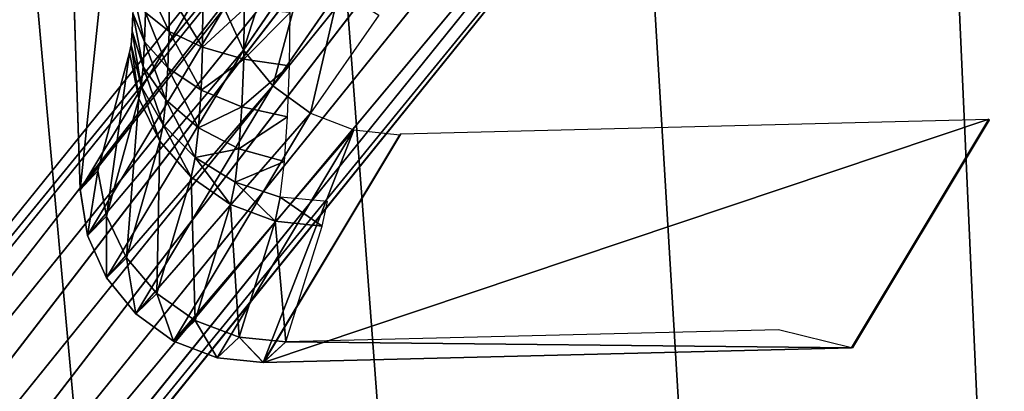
# Model space of a CAD drawing. Extents: x 61 to 680, y 107 to 1063.
# Tile 85 of 186: x 274.15 to 290.79, y 568.32 to 574.6. Entities that reach past the tile are written whole.
import ezdxf

# ---------------------------------------------------------------- set-up
doc = ezdxf.new("R2010")
doc.units = 0
doc.layers.get('0').update_dxf_attribs({"color": 13, "linetype": 'CONTINUOUS'})

# ---------------------------------------------------------------- blocks, each defined once
blk = doc.blocks.new('GROUP_1')
mesh = blk.add_polyface()
corners = [(1.001, 102.63), (1.446, 90.161), (1, 96.387), (1.45, 108.857), (2.338, 83.982), (2.344, 115.038), (3.67, 77.883), (7.455, 138.96), (5.436, 71.895), (7.627, 66.049), (14.036, 162.523), (10.231, 60.378), (13.442, 54.587), (20.372, 44.689), (15.351, 166.309), (22.061, 185.635), (32.574, 32.487), (31.499, 208.206), (42.314, 230.151), (46.71, 22.589), (54.465, 251.385), (59.3, 16.718), (67.906, 271.827), (87.382, 10.088), (82.584, 291.399), (98.444, 310.027), (89.323, 9.63), (133.698, 3.303), (99.039, 310.644), (115.426, 327.639), (119.918, 331.755), (123.776, 334.963), (128.228, 338.286), (132.849, 341.37), (137.625, 344.207), (178.462, 1.001), (142.545, 346.789), (147.593, 349.108), (152.756, 351.159), (158.02, 352.935), (163.37, 354.432), (168.791, 355.646), (174.27, 356.573), (177.105, 356.908), (179.955, 357.11), (223.252, 2.742), (182.81, 357.177), (185.666, 357.11), (188.515, 356.908), (191.351, 356.573), (196.83, 355.646), (202.251, 354.432), (207.601, 352.935), (212.865, 351.159), (218.028, 349.108), (223.076, 346.789), (227.996, 344.207), (267.702, 8.513), (232.772, 341.37), (237.393, 338.286), (241.845, 334.963), (245.703, 331.755), (250.195, 327.639), (266.581, 310.644), (267.176, 310.027), (283.037, 291.399), (272.553, 9.594), (278.523, 10.743), (284.46, 11.957), (297.715, 271.827), (290.381, 13.241), (296.287, 14.594), (302.131, 16.005), (311.155, 251.385), (313.477, 20.055), (323.307, 230.151), (318.911, 22.589), (333.046, 32.487), (334.122, 208.206), (345.261, 44.701), (343.56, 185.635), (350.27, 166.309), (348.996, 49.66), (352.188, 54.599), (351.585, 162.523), (358.166, 138.96), (352.385, 54.903), (355.389, 60.376), (357.994, 66.049), (360.184, 71.895), (363.277, 115.038), (361.951, 77.883), (363.283, 83.982), (364.171, 108.857), (364.174, 90.161), (364.62, 102.63), (364.621, 96.387)]
mesh.append_faces([[corners[k] for k in face] for face in [(0, 1, 2), (94, 95, 96)]], dxfattribs={"vtx0": -1})
mesh.append_faces([[corners[k] for k in face] for face in [(1, 3, 4), (4, 5, 6), (6, 7, 8), (8, 7, 9), (9, 10, 11), (11, 10, 12), (12, 10, 13), (13, 15, 16), (16, 18, 19), (19, 20, 21), (21, 22, 23), (23, 25, 26), (26, 25, 27), (27, 34, 35), (35, 44, 45), (45, 56, 57), (57, 65, 66), (66, 65, 67), (67, 65, 68), (68, 69, 70), (70, 69, 71), (71, 69, 72), (72, 73, 74), (74, 75, 76), (76, 75, 77), (77, 78, 79), (79, 81, 82), (82, 81, 83), (83, 85, 86), (86, 85, 87), (87, 85, 88), (88, 85, 89), (89, 90, 91), (91, 90, 92), (92, 93, 94)]], dxfattribs={"vtx0": -1, "vtx1": -1})
mesh.append_faces([[corners[k] for k in face] for face in [(1, 0, 3), (4, 3, 5), (6, 5, 7), (9, 7, 10), (13, 10, 14), (13, 14, 15), (16, 15, 17), (16, 17, 18), (19, 18, 20), (21, 20, 22), (23, 22, 24), (23, 24, 25), (27, 25, 28), (27, 28, 29), (27, 29, 30), (27, 30, 31), (27, 31, 32), (27, 32, 33), (27, 33, 34), (35, 34, 36), (35, 36, 37), (35, 37, 38), (35, 38, 39), (35, 39, 40), (35, 40, 41), (35, 41, 42), (35, 42, 43), (35, 43, 44), (45, 44, 46), (45, 46, 47), (45, 47, 48), (45, 48, 49), (45, 49, 50), (45, 50, 51), (45, 51, 52), (45, 52, 53), (45, 53, 54), (45, 54, 55), (45, 55, 56), (57, 56, 58), (57, 58, 59), (57, 59, 60), (57, 60, 61), (57, 61, 62), (57, 62, 63), (57, 63, 64), (57, 64, 65), (68, 65, 69), (72, 69, 73), (74, 73, 75), (77, 75, 78), (79, 78, 80), (79, 80, 81), (83, 81, 84), (83, 84, 85), (89, 85, 90), (92, 90, 93), (94, 93, 95)]], dxfattribs={"vtx0": -1, "vtx2": -1})
mesh = blk.add_polyface()
corners = [(1.446, 90.161, 20), (1.001, 102.63, 20), (1, 96.387, 20), (1.45, 108.857, 20), (2.338, 83.982, 20), (2.344, 115.038, 20), (3.67, 77.883, 20), (7.455, 138.96, 20), (5.436, 71.895, 20), (7.627, 66.049, 20), (14.036, 162.523, 20), (10.231, 60.378, 20), (13.442, 54.587, 20), (20.372, 44.689, 20), (15.351, 166.309, 20), (22.061, 185.635, 20), (32.574, 32.487, 20), (31.499, 208.206, 20), (42.314, 230.151, 20), (46.71, 22.589, 20), (54.465, 251.385, 20), (59.3, 16.718, 20), (67.906, 271.827, 20), (87.382, 10.088, 20), (82.584, 291.399, 20), (98.444, 310.027, 20), (89.323, 9.63, 20), (133.698, 3.303, 20), (99.039, 310.644, 20), (115.426, 327.639, 20), (119.918, 331.755, 20), (123.776, 334.963, 20), (128.228, 338.286, 20), (132.849, 341.37, 20), (137.625, 344.207, 20), (178.462, 1.001, 20), (142.545, 346.789, 20), (147.593, 349.108, 20), (152.756, 351.159, 20), (158.02, 352.935, 20), (163.37, 354.432, 20), (168.791, 355.646, 20), (174.27, 356.573, 20), (177.105, 356.908, 20), (179.955, 357.11, 20), (223.252, 2.742, 20), (182.81, 357.177, 20), (185.666, 357.11, 20), (188.515, 356.908, 20), (191.351, 356.573, 20), (196.83, 355.646, 20), (202.251, 354.432, 20), (207.601, 352.935, 20), (212.865, 351.159, 20), (218.028, 349.108, 20), (223.076, 346.789, 20), (227.996, 344.207, 20), (267.702, 8.513, 20), (232.772, 341.37, 20), (237.393, 338.286, 20), (241.845, 334.963, 20), (245.703, 331.755, 20), (250.195, 327.639, 20), (266.581, 310.644, 20), (267.176, 310.027, 20), (283.037, 291.399, 20), (272.553, 9.594, 20), (278.523, 10.743, 20), (284.46, 11.957, 20), (297.715, 271.827, 20), (290.381, 13.241, 20), (296.287, 14.594, 20), (302.131, 16.005, 20), (311.155, 251.385, 20), (313.477, 20.055, 20), (323.307, 230.151, 20), (318.911, 22.589, 20), (333.046, 32.487, 20), (334.122, 208.206, 20), (345.261, 44.701, 20), (343.56, 185.635, 20), (350.27, 166.309, 20), (348.996, 49.66, 20), (352.188, 54.599, 20), (351.585, 162.523, 20), (358.166, 138.96, 20), (352.385, 54.903, 20), (355.389, 60.376, 20), (357.994, 66.049, 20), (360.184, 71.895, 20), (363.277, 115.038, 20), (361.951, 77.883, 20), (363.283, 83.982, 20), (364.171, 108.857, 20), (364.174, 90.161, 20), (364.62, 102.63, 20), (364.621, 96.387, 20)]
mesh.append_faces([[corners[k] for k in face] for face in [(0, 1, 2), (95, 94, 96)]], dxfattribs={"vtx0": -1})
mesh.append_faces([[corners[k] for k in face] for face in [(1, 0, 3), (3, 4, 5), (5, 6, 7), (7, 9, 10), (10, 13, 14), (14, 13, 15), (15, 16, 17), (17, 16, 18), (18, 19, 20), (20, 21, 22), (22, 23, 24), (24, 23, 25), (25, 27, 28), (28, 27, 29), (29, 27, 30), (30, 27, 31), (31, 27, 32), (32, 27, 33), (33, 27, 34), (34, 35, 36), (36, 35, 37), (37, 35, 38), (38, 35, 39), (39, 35, 40), (40, 35, 41), (41, 35, 42), (42, 35, 43), (43, 35, 44), (44, 45, 46), (46, 45, 47), (47, 45, 48), (48, 45, 49), (49, 45, 50), (50, 45, 51), (51, 45, 52), (52, 45, 53), (53, 45, 54), (54, 45, 55), (55, 45, 56), (56, 57, 58), (58, 57, 59), (59, 57, 60), (60, 57, 61), (61, 57, 62), (62, 57, 63), (63, 57, 64), (64, 57, 65), (65, 68, 69), (69, 72, 73), (73, 74, 75), (75, 77, 78), (78, 79, 80), (80, 79, 81), (81, 83, 84), (84, 83, 85), (85, 89, 90), (90, 92, 93), (93, 94, 95)]], dxfattribs={"vtx0": -1, "vtx1": -1})
mesh.append_faces([[corners[k] for k in face] for face in [(3, 0, 4), (5, 4, 6), (7, 6, 8), (7, 8, 9), (10, 9, 11), (10, 11, 12), (10, 12, 13), (15, 13, 16), (18, 16, 19), (20, 19, 21), (22, 21, 23), (25, 23, 26), (25, 26, 27), (34, 27, 35), (44, 35, 45), (56, 45, 57), (65, 57, 66), (65, 66, 67), (65, 67, 68), (69, 68, 70), (69, 70, 71), (69, 71, 72), (73, 72, 74), (75, 74, 76), (75, 76, 77), (78, 77, 79), (81, 79, 82), (81, 82, 83), (85, 83, 86), (85, 86, 87), (85, 87, 88), (85, 88, 89), (90, 89, 91), (90, 91, 92), (93, 92, 94)]], dxfattribs={"vtx0": -1, "vtx2": -1})
blk = doc.blocks.new('GROUP_17')
for p, q in [((14.001, 16.975, 0.01), (14.001, 3.025, 0.01)), ((1.565, 7.693, 2.497), (1.756, 7.012, 2.459)), ((0.494, 7.504, 3.831), (0.765, 6.62, 3.777)), ((0.959, 7.586, 3.104), (1.195, 6.79, 3.057)), ((1.756, 7.012, 2.459), (2.41, 7.271, 2.022)), ((2.41, 7.271, 2.022), (2.63, 6.751, 1.978)), ((2.63, 6.751, 1.978), (3.242, 7.173, 1.752)), ((3.413, 6.849, 1.717), (3.242, 7.173, 1.752)), ((1.195, 6.79, 3.057), (1.756, 7.012, 2.459)), ((1.756, 7.012, 2.459), (2.06, 6.358, 2.398)), ((2.918, 6.292, 1.921), (3.413, 6.849, 1.717)), ((3.612, 6.599, 1.678), (3.413, 6.849, 1.717)), ((0.765, 6.62, 3.777), (1.195, 6.79, 3.057)), ((1.195, 6.79, 3.057), (1.571, 6.02, 2.982)), ((2.06, 6.358, 2.398), (2.63, 6.751, 1.978)), ((2.63, 6.751, 1.978), (2.918, 6.292, 1.921)), ((0.494, 6.513, 4.569), (0.765, 6.62, 3.777)), ((0.765, 6.62, 3.777), (1.195, 5.761, 3.691)), ((3.253, 5.927, 1.854), (3.612, 6.599, 1.678)), ((3.826, 6.441, 1.635), (3.612, 6.599, 1.678)), ((1.571, 6.02, 2.982), (2.06, 6.358, 2.398)), ((2.06, 6.358, 2.398), (2.456, 5.774, 2.319)), ((3.826, 6.441, 1.635), (3.612, 5.68, 1.782)), ((8.911, 3.889, 0.678), (3.826, 6.441, 1.635)), ((2.456, 5.774, 2.319), (2.918, 6.292, 1.921)), ((2.918, 6.292, 1.921), (3.253, 5.927, 1.854)), ((1.195, 5.761, 3.691), (1.571, 6.02, 2.982)), ((1.571, 6.02, 2.982), (2.06, 5.329, 2.884)), ((2.918, 5.301, 2.226), (3.253, 5.927, 1.854)), ((3.253, 5.927, 1.854), (3.612, 5.68, 1.782)), ((0.959, 5.599, 4.476), (1.195, 5.761, 3.691)), ((1.195, 5.761, 3.691), (1.756, 4.987, 3.578)), ((2.06, 5.329, 2.884), (2.456, 5.774, 2.319)), ((2.456, 5.774, 2.319), (2.918, 5.301, 2.226)), ((3.612, 5.68, 1.782), (3.413, 4.971, 2.127)), ((3.612, 5.68, 1.782), (8.676, 3.142, 0.813)), ((1.756, 4.987, 3.578), (2.06, 5.329, 2.884)), ((2.06, 5.329, 2.884), (2.63, 4.763, 2.77)), ((2.63, 4.763, 2.77), (2.918, 5.301, 2.226)), ((2.918, 5.301, 2.226), (3.413, 4.971, 2.127)), ((1.565, 4.773, 4.355), (1.756, 4.987, 3.578)), ((1.756, 4.987, 3.578), (2.41, 4.35, 3.448)), ((3.413, 4.971, 2.127), (3.242, 4.361, 2.648)), ((3.413, 4.971, 2.127), (8.458, 2.444, 1.144)), ((2.41, 4.35, 3.448), (2.63, 4.763, 2.77)), ((2.63, 4.763, 2.77), (3.242, 4.361, 2.648)), ((2.271, 4.091, 4.213), (2.41, 4.35, 3.448)), ((2.41, 4.35, 3.448), (3.111, 3.894, 3.308)), ((3.242, 4.361, 2.648), (3.111, 3.894, 3.308)), ((3.242, 4.361, 2.648), (8.271, 1.846, 1.65)), ((2.271, 4.091, 4.213), (3.028, 3.6, 4.062)), ((3.111, 3.894, 3.308), (3.028, 3.6, 4.062)), ((3.111, 3.894, 3.308), (8.129, 1.386, 2.296)), ((8.911, 3.889, 0.678), (8.676, 3.142, 0.813)), ((14.001, 3.025, 0.01), (8.911, 3.889, 0.678)), ((14.151, 3), (8.911, 3.889, 0.678)), ((3.028, 3.6, 4.062), (3, 3.5, 4.859)), ((3.028, 3.6, 4.062), (8.041, 1.097, 3.038)), ((8.676, 3.142, 0.813), (8.458, 2.444, 1.144)), ((8.676, 3.142, 0.813), (14.115, 2.223, 0.102)), ((14.151, 3), (14.001, 3.025, 0.01)), ((14.151, 3), (14.115, 2.223, 0.102)), ((48.849, 3), (14.151, 3)), ((8.458, 2.444, 1.144), (8.271, 1.846, 1.65)), ((8.458, 2.444, 1.144), (14.086, 1.499, 0.403)), ((48.914, 1.499, 0.403), (54.542, 2.444, 1.144)), ((14.115, 2.223, 0.102), (14.086, 1.499, 0.403)), ((14.115, 2.223, 0.102), (48.885, 2.223, 0.102)), ((48.914, 1.499, 0.403), (48.885, 2.223, 0.102)), ((8.271, 1.846, 1.65), (8.129, 1.386, 2.296)), ((8.271, 1.846, 1.65), (14.067, 0.877, 0.881)), ((48.933, 0.877, 0.881), (54.729, 1.846, 1.65)), ((14.086, 1.499, 0.403), (14.067, 0.877, 0.881)), ((14.086, 1.499, 0.403), (48.914, 1.499, 0.403)), ((48.933, 0.877, 0.881), (48.914, 1.499, 0.403)), ((8.129, 1.386, 2.296), (8.041, 1.097, 3.038)), ((8.129, 1.386, 2.296), (14.059, 0.399, 1.504)), ((8.041, 1.097, 3.038), (8.014, 0.998, 3.825)), ((8.041, 1.097, 3.038), (14.063, 0.097, 2.23)), ((8.014, 0.998, 3.825), (14.001, 0.003, 3.018)), ((14.078, -0.006, 3.008), (8.014, 0.998, 3.825)), ((14.067, 0.877, 0.881), (14.059, 0.399, 1.504)), ((14.067, 0.877, 0.881), (48.933, 0.877, 0.881)), ((48.941, 0.399, 1.504), (48.933, 0.877, 0.881)), ((14.059, 0.399, 1.504), (48.941, 0.399, 1.504)), ((14.059, 0.399, 1.504), (14.063, 0.097, 2.23)), ((14.001, 0.003, 12.982), (14.001, 0.003, 3.018)), ((14.001, 0.003, 3.018), (14.078, -0.006, 3.008)), ((14.063, 0.097, 2.23), (48.937, 0.097, 2.23)), ((14.063, 0.097, 2.23), (14.078, -0.006, 3.008)), ((14.078, -0.006, 3.008), (48.922, -0.006, 3.008))]:
    blk.add_line(p, q)
mesh = blk.add_polyface()
corners = [(14.151, 17), (14.001, 3.025, 0.01), (14.001, 16.975, 0.01), (14.151, 3), (48.849, 17), (48.849, 3), (48.999, 16.975, 0.01), (48.999, 3.025, 0.01)]
mesh.append_faces([[corners[k] for k in face] for face in [(0, 1, 2), (5, 6, 7)]], dxfattribs={"vtx0": -1})
mesh.append_faces([[corners[k] for k in face] for face in [(1, 0, 3), (3, 4, 5)]], dxfattribs={"vtx0": -1, "vtx1": -1})
mesh.append_faces([[corners[k] for k in face] for face in [(3, 0, 4), (5, 4, 6)]], dxfattribs={"vtx0": -1, "vtx2": -1})
mesh = blk.add_polyface()
corners = [(1.565, 7.693, 2.497), (1.195, 6.79, 3.057), (0.959, 7.586, 3.104), (1.756, 7.012, 2.459)]
mesh.append_faces([[corners[k] for k in face] for face in [(0, 1, 2), (1, 0, 3)]], dxfattribs={"vtx0": -1})
mesh = blk.add_polyface()
corners = [(2.271, 7.818, 2.05), (1.756, 7.012, 2.459), (1.565, 7.693, 2.497), (2.41, 7.271, 2.022)]
mesh.append_faces([[corners[k] for k in face] for face in [(0, 1, 2), (1, 0, 3)]], dxfattribs={"vtx0": -1})
mesh = blk.add_polyface()
corners = [(0.202, 7.452, 4.627), (0.765, 6.62, 3.777), (0.494, 6.513, 4.569), (0.494, 7.504, 3.831)]
mesh.append_faces([[corners[k] for k in face] for face in [(0, 1, 2), (1, 0, 3)]], dxfattribs={"vtx0": -1})
mesh = blk.add_polyface()
corners = [(0.494, 7.504, 3.831), (1.195, 6.79, 3.057), (0.765, 6.62, 3.777), (0.959, 7.586, 3.104)]
mesh.append_faces([[corners[k] for k in face] for face in [(0, 1, 2), (1, 0, 3)]], dxfattribs={"vtx0": -1})
mesh = blk.add_polyface()
corners = [(3.111, 7.549, 1.778), (2.63, 6.751, 1.978), (2.41, 7.271, 2.022), (3.242, 7.173, 1.752)]
mesh.append_faces([[corners[k] for k in face] for face in [(0, 1, 2), (1, 0, 3)]], dxfattribs={"vtx0": -1})
mesh = blk.add_polyface()
corners = [(2.41, 7.271, 2.022), (2.06, 6.358, 2.398), (1.756, 7.012, 2.459), (2.63, 6.751, 1.978)]
mesh.append_faces([[corners[k] for k in face] for face in [(0, 1, 2), (1, 0, 3)]], dxfattribs={"vtx0": -1})
mesh = blk.add_polyface()
corners = [(3.242, 7.173, 1.752), (2.918, 6.292, 1.921), (2.63, 6.751, 1.978), (3.413, 6.849, 1.717)]
mesh.append_faces([[corners[k] for k in face] for face in [(0, 1, 2), (1, 0, 3)]], dxfattribs={"vtx0": -1})
mesh = blk.add_polyface()
corners = [(1.756, 7.012, 2.459), (1.571, 6.02, 2.982), (1.195, 6.79, 3.057), (2.06, 6.358, 2.398)]
mesh.append_faces([[corners[k] for k in face] for face in [(0, 1, 2), (1, 0, 3)]], dxfattribs={"vtx0": -1})
mesh = blk.add_polyface()
corners = [(3.413, 6.849, 1.717), (3.253, 5.927, 1.854), (2.918, 6.292, 1.921), (3.612, 6.599, 1.678)]
mesh.append_faces([[corners[k] for k in face] for face in [(0, 1, 2), (1, 0, 3)]], dxfattribs={"vtx0": -1})
mesh = blk.add_polyface()
corners = [(0.765, 6.62, 3.777), (1.571, 6.02, 2.982), (1.195, 5.761, 3.691), (1.195, 6.79, 3.057)]
mesh.append_faces([[corners[k] for k in face] for face in [(0, 1, 2), (1, 0, 3)]], dxfattribs={"vtx0": -1})
mesh = blk.add_polyface()
corners = [(2.63, 6.751, 1.978), (2.456, 5.774, 2.319), (2.06, 6.358, 2.398), (2.918, 6.292, 1.921)]
mesh.append_faces([[corners[k] for k in face] for face in [(0, 1, 2), (1, 0, 3)]], dxfattribs={"vtx0": -1})
mesh = blk.add_polyface()
corners = [(0.494, 6.513, 4.569), (1.195, 5.761, 3.691), (0.959, 5.599, 4.476), (0.765, 6.62, 3.777)]
mesh.append_faces([[corners[k] for k in face] for face in [(0, 1, 2), (1, 0, 3)]], dxfattribs={"vtx0": -1})
mesh = blk.add_polyface()
corners = [(3.612, 6.599, 1.678), (3.612, 5.68, 1.782), (3.253, 5.927, 1.854), (3.826, 6.441, 1.635)]
mesh.append_faces([[corners[k] for k in face] for face in [(0, 1, 2), (1, 0, 3)]], dxfattribs={"vtx0": -1})
mesh = blk.add_polyface()
corners = [(2.06, 6.358, 2.398), (2.06, 5.329, 2.884), (1.571, 6.02, 2.982), (2.456, 5.774, 2.319)]
mesh.append_faces([[corners[k] for k in face] for face in [(0, 1, 2), (1, 0, 3)]], dxfattribs={"vtx0": -1})
mesh = blk.add_polyface()
corners = [(3.826, 6.441, 1.635), (8.676, 3.142, 0.813), (3.612, 5.68, 1.782), (8.911, 3.889, 0.678)]
mesh.append_faces([[corners[k] for k in face] for face in [(0, 1, 2), (1, 0, 3)]], dxfattribs={"vtx0": -1})
mesh = blk.add_polyface()
corners = [(2.918, 6.292, 1.921), (2.918, 5.301, 2.226), (2.456, 5.774, 2.319), (3.253, 5.927, 1.854)]
mesh.append_faces([[corners[k] for k in face] for face in [(0, 1, 2), (1, 0, 3)]], dxfattribs={"vtx0": -1})
mesh = blk.add_polyface()
corners = [(1.195, 5.761, 3.691), (2.06, 5.329, 2.884), (1.756, 4.987, 3.578), (1.571, 6.02, 2.982)]
mesh.append_faces([[corners[k] for k in face] for face in [(0, 1, 2), (1, 0, 3)]], dxfattribs={"vtx0": -1})
mesh = blk.add_polyface()
corners = [(3.253, 5.927, 1.854), (3.413, 4.971, 2.127), (2.918, 5.301, 2.226), (3.612, 5.68, 1.782)]
mesh.append_faces([[corners[k] for k in face] for face in [(0, 1, 2), (1, 0, 3)]], dxfattribs={"vtx0": -1})
mesh = blk.add_polyface()
corners = [(0.959, 5.599, 4.476), (1.756, 4.987, 3.578), (1.565, 4.773, 4.355), (1.195, 5.761, 3.691)]
mesh.append_faces([[corners[k] for k in face] for face in [(0, 1, 2), (1, 0, 3)]], dxfattribs={"vtx0": -1})
mesh = blk.add_polyface()
corners = [(2.456, 5.774, 2.319), (2.63, 4.763, 2.77), (2.06, 5.329, 2.884), (2.918, 5.301, 2.226)]
mesh.append_faces([[corners[k] for k in face] for face in [(0, 1, 2), (1, 0, 3)]], dxfattribs={"vtx0": -1})
mesh = blk.add_polyface()
corners = [(3.612, 5.68, 1.782), (8.458, 2.444, 1.144), (3.413, 4.971, 2.127), (8.676, 3.142, 0.813)]
mesh.append_faces([[corners[k] for k in face] for face in [(0, 1, 2), (1, 0, 3)]], dxfattribs={"vtx0": -1})
mesh = blk.add_polyface()
corners = [(1.756, 4.987, 3.578), (2.63, 4.763, 2.77), (2.41, 4.35, 3.448), (2.06, 5.329, 2.884)]
mesh.append_faces([[corners[k] for k in face] for face in [(0, 1, 2), (1, 0, 3)]], dxfattribs={"vtx0": -1})
mesh = blk.add_polyface()
corners = [(2.918, 5.301, 2.226), (3.242, 4.361, 2.648), (2.63, 4.763, 2.77), (3.413, 4.971, 2.127)]
mesh.append_faces([[corners[k] for k in face] for face in [(0, 1, 2), (1, 0, 3)]], dxfattribs={"vtx0": -1})
mesh = blk.add_polyface()
corners = [(1.565, 4.773, 4.355), (2.41, 4.35, 3.448), (2.271, 4.091, 4.213), (1.756, 4.987, 3.578)]
mesh.append_faces([[corners[k] for k in face] for face in [(0, 1, 2), (1, 0, 3)]], dxfattribs={"vtx0": -1})
mesh = blk.add_polyface()
corners = [(3.413, 4.971, 2.127), (8.271, 1.846, 1.65), (3.242, 4.361, 2.648), (8.458, 2.444, 1.144)]
mesh.append_faces([[corners[k] for k in face] for face in [(0, 1, 2), (1, 0, 3)]], dxfattribs={"vtx0": -1})
mesh = blk.add_polyface()
corners = [(3.111, 3.894, 3.308), (2.63, 4.763, 2.77), (3.242, 4.361, 2.648), (2.41, 4.35, 3.448)]
mesh.append_faces([[corners[k] for k in face] for face in [(0, 1, 2), (1, 0, 3)]], dxfattribs={"vtx0": -1})
mesh = blk.add_polyface()
corners = [(3.028, 3.6, 4.062), (2.41, 4.35, 3.448), (3.111, 3.894, 3.308), (2.271, 4.091, 4.213)]
mesh.append_faces([[corners[k] for k in face] for face in [(0, 1, 2), (1, 0, 3)]], dxfattribs={"vtx0": -1})
mesh = blk.add_polyface()
corners = [(8.129, 1.386, 2.296), (3.242, 4.361, 2.648), (8.271, 1.846, 1.65), (3.111, 3.894, 3.308)]
mesh.append_faces([[corners[k] for k in face] for face in [(0, 1, 2), (1, 0, 3)]], dxfattribs={"vtx0": -1})
mesh = blk.add_polyface()
corners = [(3, 3.5, 4.859), (2.271, 4.091, 4.213), (3.028, 3.6, 4.062), (2.224, 4.003, 5.015)]
mesh.append_faces([[corners[k] for k in face] for face in [(0, 1, 2), (1, 0, 3)]], dxfattribs={"vtx0": -1})
mesh = blk.add_polyface()
corners = [(8.041, 1.097, 3.038), (3.111, 3.894, 3.308), (8.129, 1.386, 2.296), (3.028, 3.6, 4.062)]
mesh.append_faces([[corners[k] for k in face] for face in [(0, 1, 2), (1, 0, 3)]], dxfattribs={"vtx0": -1})
mesh = blk.add_polyface()
corners = [(8.911, 3.889, 0.678), (14.115, 2.223, 0.102), (8.676, 3.142, 0.813), (14.001, 3.025, 0.01), (14.151, 3)]
mesh.append_faces([[corners[k] for k in face] for face in [(0, 1, 2), (1, 3, 4)]], dxfattribs={"vtx0": -1})
mesh.append_faces([[corners[k] for k in face] for face in [(1, 0, 3)]], dxfattribs={"vtx0": -1, "vtx2": -1})
mesh = blk.add_polyface()
corners = [(8.014, 0.998, 3.825), (3.028, 3.6, 4.062), (8.041, 1.097, 3.038), (3, 3.5, 4.859)]
mesh.append_faces([[corners[k] for k in face] for face in [(0, 1, 2), (1, 0, 3)]], dxfattribs={"vtx0": -1})
mesh = blk.add_polyface()
corners = [(8.676, 3.142, 0.813), (14.086, 1.499, 0.403), (8.458, 2.444, 1.144), (14.115, 2.223, 0.102)]
mesh.append_faces([[corners[k] for k in face] for face in [(0, 1, 2), (1, 0, 3)]], dxfattribs={"vtx0": -1})
mesh = blk.add_polyface()
corners = [(14.151, 3), (48.885, 2.223, 0.102), (14.115, 2.223, 0.102), (48.849, 3)]
mesh.append_faces([[corners[k] for k in face] for face in [(0, 1, 2), (1, 0, 3)]], dxfattribs={"vtx0": -1})
mesh = blk.add_polyface()
corners = [(54.324, 3.142, 0.813), (48.914, 1.499, 0.403), (48.885, 2.223, 0.102), (54.542, 2.444, 1.144)]
mesh.append_faces([[corners[k] for k in face] for face in [(0, 1, 2), (1, 0, 3)]], dxfattribs={"vtx0": -1})
mesh = blk.add_polyface()
corners = [(8.458, 2.444, 1.144), (14.067, 0.877, 0.881), (8.271, 1.846, 1.65), (14.086, 1.499, 0.403)]
mesh.append_faces([[corners[k] for k in face] for face in [(0, 1, 2), (1, 0, 3)]], dxfattribs={"vtx0": -1})
mesh = blk.add_polyface()
corners = [(54.542, 2.444, 1.144), (48.933, 0.877, 0.881), (48.914, 1.499, 0.403), (54.729, 1.846, 1.65)]
mesh.append_faces([[corners[k] for k in face] for face in [(0, 1, 2), (1, 0, 3)]], dxfattribs={"vtx0": -1})
mesh = blk.add_polyface()
corners = [(14.115, 2.223, 0.102), (48.914, 1.499, 0.403), (14.086, 1.499, 0.403), (48.885, 2.223, 0.102)]
mesh.append_faces([[corners[k] for k in face] for face in [(0, 1, 2), (1, 0, 3)]], dxfattribs={"vtx0": -1})
mesh = blk.add_polyface()
corners = [(14.059, 0.399, 1.504), (8.271, 1.846, 1.65), (14.067, 0.877, 0.881), (8.129, 1.386, 2.296)]
mesh.append_faces([[corners[k] for k in face] for face in [(0, 1, 2), (1, 0, 3)]], dxfattribs={"vtx0": -1})
mesh = blk.add_polyface()
corners = [(54.729, 1.846, 1.65), (48.941, 0.399, 1.504), (48.933, 0.877, 0.881), (54.871, 1.386, 2.296)]
mesh.append_faces([[corners[k] for k in face] for face in [(0, 1, 2), (1, 0, 3)]], dxfattribs={"vtx0": -1})
mesh = blk.add_polyface()
corners = [(14.086, 1.499, 0.403), (48.933, 0.877, 0.881), (14.067, 0.877, 0.881), (48.914, 1.499, 0.403)]
mesh.append_faces([[corners[k] for k in face] for face in [(0, 1, 2), (1, 0, 3)]], dxfattribs={"vtx0": -1})
mesh = blk.add_polyface()
corners = [(14.063, 0.097, 2.23), (8.129, 1.386, 2.296), (14.059, 0.399, 1.504), (8.041, 1.097, 3.038)]
mesh.append_faces([[corners[k] for k in face] for face in [(0, 1, 2), (1, 0, 3)]], dxfattribs={"vtx0": -1})
mesh = blk.add_polyface()
corners = [(14.078, -0.006, 3.008), (8.041, 1.097, 3.038), (14.063, 0.097, 2.23), (14.001, 0.003, 3.018), (8.014, 0.998, 3.825)]
mesh.append_faces([[corners[k] for k in face] for face in [(0, 1, 2), (1, 3, 4)]], dxfattribs={"vtx0": -1})
mesh.append_faces([[corners[k] for k in face] for face in [(1, 0, 3)]], dxfattribs={"vtx0": -1, "vtx2": -1})
mesh = blk.add_polyface()
corners = [(14.001, 0.003, 12.982), (8.014, 0.998, 3.825), (14.001, 0.003, 3.018), (8.014, 0.998, 12.175)]
mesh.append_faces([[corners[k] for k in face] for face in [(0, 1, 2), (1, 0, 3)]], dxfattribs={"vtx0": -1})
mesh = blk.add_polyface()
corners = [(48.941, 0.399, 1.504), (14.067, 0.877, 0.881), (48.933, 0.877, 0.881), (14.059, 0.399, 1.504)]
mesh.append_faces([[corners[k] for k in face] for face in [(0, 1, 2), (1, 0, 3)]], dxfattribs={"vtx0": -1})
mesh = blk.add_polyface()
corners = [(48.937, 0.097, 2.23), (14.059, 0.399, 1.504), (48.941, 0.399, 1.504), (14.063, 0.097, 2.23)]
mesh.append_faces([[corners[k] for k in face] for face in [(0, 1, 2), (1, 0, 3)]], dxfattribs={"vtx0": -1})
mesh = blk.add_polyface()
corners = [(48.922, -0.006, 3.008), (14.001, 0.003, 3.018), (14.078, -0.006, 3.008), (48.999, 0.003, 3.018), (48.999, 0.003, 12.982), (14.001, 0.003, 12.982), (14.078, -0.006, 12.992), (48.922, -0.006, 12.992)]
mesh.append_faces([[corners[k] for k in face] for face in [(0, 1, 2), (6, 4, 7)]], dxfattribs={"vtx0": -1})
mesh.append_faces([[corners[k] for k in face] for face in [(1, 4, 5), (5, 4, 6)]], dxfattribs={"vtx0": -1, "vtx1": -1})
mesh.append_faces([[corners[k] for k in face] for face in [(1, 0, 3), (1, 3, 4)]], dxfattribs={"vtx0": -1, "vtx2": -1})
mesh = blk.add_polyface()
corners = [(48.937, 0.097, 2.23), (14.078, -0.006, 3.008), (14.063, 0.097, 2.23), (48.922, -0.006, 3.008)]
mesh.append_faces([[corners[k] for k in face] for face in [(0, 1, 2), (1, 0, 3)]], dxfattribs={"vtx0": -1})
blk = doc.blocks.new('GROUP_7')
for p, q in [((19.072, 554.915, 2), (-25, 554.915, 2)), ((19.063, 554.648, 3), (-25, 554.648, 3)), ((19.063, 554.648, 1), (-25, 554.648, 1)), ((19.036, 553.918, 3.732), (-25, 553.918, 3.732)), ((19.036, 553.918, 0.268), (-25, 553.918, 0.268)), ((-25, 552.921, 4), (19, 552.921, 4)), ((19, 552.921), (-25, 552.921)), ((18.964, 551.924, 0.268), (-25, 551.924, 0.268)), ((18.964, 551.924, 3.732), (-25, 551.924, 3.732)), ((18.937, 551.194, 1), (-25, 551.194, 1)), ((18.937, 551.194, 3), (-25, 551.194, 3)), ((18.928, 550.927, 2), (-25, 550.927, 2))]:
    blk.add_line(p, q)
mesh = blk.add_polyface()
corners = [(-25, 554.648, 3), (19.072, 554.915, 2), (-25, 554.915, 2), (19.063, 554.648, 3)]
mesh.append_faces([[corners[k] for k in face] for face in [(0, 1, 2), (1, 0, 3)]], dxfattribs={"vtx0": -1})
mesh = blk.add_polyface()
corners = [(-25, 554.915, 2), (19.063, 554.648, 1), (-25, 554.648, 1), (19.072, 554.915, 2)]
mesh.append_faces([[corners[k] for k in face] for face in [(0, 1, 2), (1, 0, 3)]], dxfattribs={"vtx0": -1})
mesh = blk.add_polyface()
corners = [(-25, 554.648, 3), (19.036, 553.918, 3.732), (19.063, 554.648, 3), (-25, 553.918, 3.732)]
mesh.append_faces([[corners[k] for k in face] for face in [(0, 1, 2), (1, 0, 3)]], dxfattribs={"vtx0": -1})
mesh = blk.add_polyface()
corners = [(-25, 554.648, 1), (19.036, 553.918, 0.268), (-25, 553.918, 0.268), (19.063, 554.648, 1)]
mesh.append_faces([[corners[k] for k in face] for face in [(0, 1, 2), (1, 0, 3)]], dxfattribs={"vtx0": -1})
mesh = blk.add_polyface()
corners = [(19, 552.921, 4), (-25, 553.918, 3.732), (-25, 552.921, 4), (19.036, 553.918, 3.732)]
mesh.append_faces([[corners[k] for k in face] for face in [(0, 1, 2), (1, 0, 3)]], dxfattribs={"vtx0": -1})
mesh = blk.add_polyface()
corners = [(19.036, 553.918, 0.268), (-25, 552.921), (-25, 553.918, 0.268), (19, 552.921)]
mesh.append_faces([[corners[k] for k in face] for face in [(0, 1, 2), (1, 0, 3)]], dxfattribs={"vtx0": -1})
mesh = blk.add_polyface()
corners = [(-25, 552.921), (18.964, 551.924, 0.268), (-25, 551.924, 0.268), (19, 552.921)]
mesh.append_faces([[corners[k] for k in face] for face in [(0, 1, 2), (1, 0, 3)]], dxfattribs={"vtx0": -1})
mesh = blk.add_polyface()
corners = [(-25, 551.924, 3.732), (19, 552.921, 4), (-25, 552.921, 4), (18.964, 551.924, 3.732)]
mesh.append_faces([[corners[k] for k in face] for face in [(0, 1, 2), (1, 0, 3)]], dxfattribs={"vtx0": -1})
mesh = blk.add_polyface()
corners = [(18.964, 551.924, 0.268), (-25, 551.194, 1), (-25, 551.924, 0.268), (18.937, 551.194, 1)]
mesh.append_faces([[corners[k] for k in face] for face in [(0, 1, 2), (1, 0, 3)]], dxfattribs={"vtx0": -1})
mesh = blk.add_polyface()
corners = [(18.964, 551.924, 3.732), (-25, 551.194, 3), (18.937, 551.194, 3), (-25, 551.924, 3.732)]
mesh.append_faces([[corners[k] for k in face] for face in [(0, 1, 2), (1, 0, 3)]], dxfattribs={"vtx0": -1})
mesh = blk.add_polyface()
corners = [(18.937, 551.194, 1), (-25, 550.927, 2), (-25, 551.194, 1), (18.928, 550.927, 2)]
mesh.append_faces([[corners[k] for k in face] for face in [(0, 1, 2), (1, 0, 3)]], dxfattribs={"vtx0": -1})
mesh = blk.add_polyface()
corners = [(18.928, 550.927, 2), (-25, 551.194, 3), (-25, 550.927, 2), (18.937, 551.194, 3)]
mesh.append_faces([[corners[k] for k in face] for face in [(0, 1, 2), (1, 0, 3)]], dxfattribs={"vtx0": -1})
blk = doc.blocks.new('GROUP_15')
at = {"extrusion": (0.778243, -0.627963, -5.97172e-16), "rotation": 360}
blk.add_blockref('GROUP_7', (26.955, 0, -1.577), dxfattribs=at)
at = {"extrusion": (0.997277, 0.024704, 0.069481), "rotation": 276.2467845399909}
blk.add_blockref('GROUP_17', (18.258, 331.184, 40.17), dxfattribs=at)
blk = doc.blocks.new('GROUP_9')
for name, p in [('GROUP_15', (184.815, 441.263)), ('GROUP_1', (9.172, 122.317, 500.5))]:
    blk.add_blockref(name, p)

msp = doc.modelspace()

# ---------------------------------------------------------------- block references
msp.add_blockref('GROUP_9', (72.909, 107.246, -0.5))

doc.saveas('drawing.dxf')
